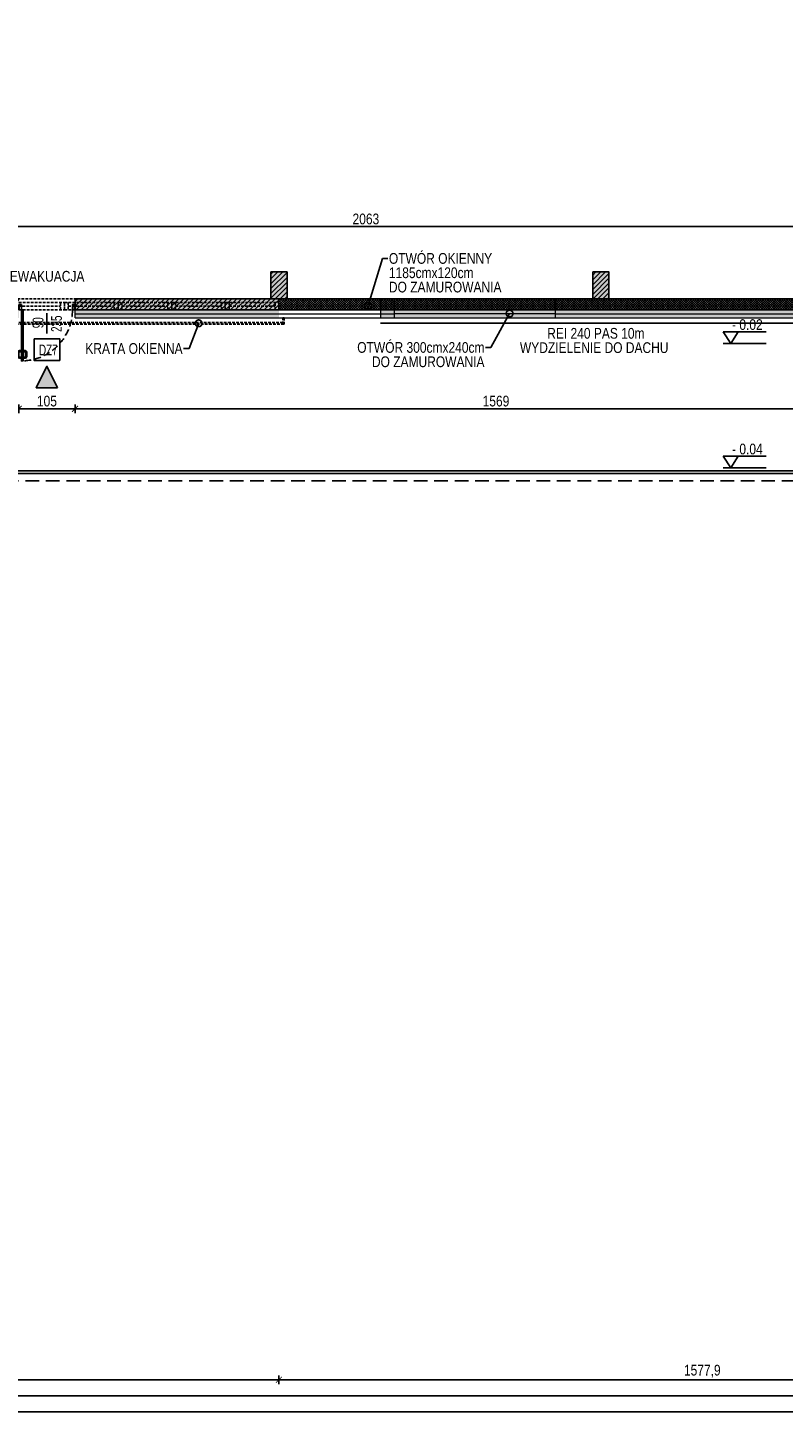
# Model space of a CAD drawing. Header units: millimetres. Extents: x 76192 to 88546, y 19309 to 25840.
# Tile 30 of 61: x 85082 to 86490, y 19309 to 21896. Entities that reach past the tile are written whole.
import ezdxf
from ezdxf import colors
from ezdxf.entities.mleader import LeaderData, LeaderLine
from ezdxf.math import Vec2, Vec3

# ---------------------------------------------------------------- set-up
doc = ezdxf.new("R2010")
doc.units = ezdxf.units.MM
for name, pattern in [('DASHED', [0.75, 0.5, -0.25]), ('DASHED2', [0.375, 0.25, -0.125]), ('DASHEDX2', [38.1, 25.4, -12.7])]:
    doc.linetypes.add(name, pattern=pattern)
doc.layers.get('DEFPOINTS').update_dxf_attribs({"lineweight": 9})
for name, color, linetype in [('_HSA_HATCH_WYPEŁNIENIA_PRZEGRÓD', 205, 'Continuous'), ('_HSA_KOTY', 150, 'Continuous'), ('_HSA_OPIS', 43, 'Continuous'), ('_HSA_OPIS_STOLARKA_WEWNĘTRZNA', 43, 'Continuous'), ('_HSA_PRZERYWANE', 153, 'DASHEDX2'), ('_HSA_SCHODY', 122, 'Continuous'), ('_HSA_STOLARKA_WEWNĘTRZNA', 132, 'Continuous'), ('_HSA_STOLARKA_ZEWNĘTRZNA', 132, 'Continuous'), ('_HSA_WIDOKOWE', 1, 'Continuous'), ('_HSA_WIDOKOWE_CIENKIE', 8, 'Continuous'), ('_HSA_WYM_100', 141, 'Continuous'), ('_HSA_ŚCIANY_KONSTRUKCYJNE', 3, 'Continuous'), ('_HSA_ŚCIANY_MUROWANE', 4, 'Continuous')]:
    doc.layers.add(name, color=color, linetype=linetype)
doc.layers.add('_HSA_IZOLACJA_TERMICZNA', color=2, linetype='Continuous', lineweight=5)
doc.layers.add('_HSA_OPIS_STOLARKA_ZEWNĘTRZNA_POMOC', color=7, linetype='Continuous', true_color=0x6cc7f4, plot=False)
doc.layers.add('_HSA_POWIERZCHNIA_UŻYTKOWA', color=115, linetype='DASHED', plot=False)
doc.layers.add('_HSA_WYDZIELENIA_POŻAROWE_240_MIN', color=7, linetype='DASHED2', true_color=0xab1603)
doc.styles.add('Arial', font='Arial.ttf')
doc.styles.add('Arial Narrow_1', font='Arial Narrow.ttf', dxfattribs={"width": 0.8, "height": 200})
doc.styles.add('ARIAL_100', font='Arial.ttf', dxfattribs={"width": 0.8, "height": 20})
doc.linetypes.add('BATTING', pattern='A,0.00254,-2.54,[134,ltypeshp.shx,S=2.54,R=0,X=-2.54,Y=0],-5.08,[134,ltypeshp.shx,S=2.54,R=180,X=2.54,Y=0],-2.54', length=10.16254)
doc.dimstyles.new('WYM_WEWN_100', dxfattribs={"dimtxt": 20, "dimasz": 2, "dimexe": 10, "dimexo": 0, "dimgap": 4, "dimtad": 1, "dimdec": 1, "dimrnd": 0.1, "dimtxsty": 'ARIAL_100', "dimblk": 'Wym-03', "dimcen": 0, "dimdle": 10, "dimse1": 1, "dimse2": 1, "dimclrt": 256, "dimazin": 2, "dimtfac": 1, "dimtdec": 1, "dimtix": 1, "dimtmove": 2, "dimatfit": 0, "dimfxl": 1, "dimtolj": 1, "dimtzin": 0, "dimarcsym": 0})

# ---------------------------------------------------------------- blocks, each defined once
blk = doc.blocks.new('KOTA')
for p in [(-28, 43.4), (28, 43.4)]:
    blk.add_line(p, (0, 0))
blk.add_lwpolyline([(131.6, 43.4), (-28, 43.4)])
at = {"style": 'Arial', "width": 0.8}
blk.add_attdef('0000', (4.6, 49.9), '', height=40, dxfattribs=at)
blk = doc.blocks.new('*U276')
at = {"linetype": 'ByBlock', "ltscale": 10}
for p, q in [((0, 14), (100, 14)), ((0, 0), (0, 14)), ((0, 0), (100, 0)), ((7, 0), (7, 14)), ((7, 7), (93, 7)), ((93, 14), (93, 0)), ((100, 14), (100, 0))]:
    blk.add_line(p, q, dxfattribs=at)
blk = doc.blocks.new('*U277')
at = {"linetype": 'ByBlock', "ltscale": 10}
for p, q in [((0, 14), (100, 14)), ((0, 0), (0, 14)), ((0, 0), (100, 0)), ((7, 0), (7, 14)), ((7, 7), (93, 7)), ((93, 14), (93, 0)), ((100, 14), (100, 0))]:
    blk.add_line(p, q, dxfattribs=at)
blk = doc.blocks.new('*U266')
at = {"linetype": 'ByBlock', "ltscale": 10}
for p, q in [((0, 14), (100, 14)), ((0, 0), (0, 14)), ((0, 0), (100, 0)), ((7, 0), (7, 14)), ((7, 7), (93, 7)), ((93, 14), (93, 0)), ((100, 14), (100, 0))]:
    blk.add_line(p, q, dxfattribs=at)
blk = doc.blocks.new('*U267')
at = {"linetype": 'ByBlock', "ltscale": 10}
for p, q in [((0, 14), (100, 14)), ((0, 0), (0, 14)), ((0, 0), (100, 0)), ((7, 0), (7, 14)), ((7, 7), (93, 7)), ((93, 14), (93, 0)), ((100, 14), (100, 0))]:
    blk.add_line(p, q, dxfattribs=at)
blk = doc.blocks.new('*U268')
at = {"linetype": 'ByBlock', "ltscale": 10}
for p, q in [((0, 14), (100, 14)), ((0, 0), (0, 14)), ((0, 0), (100, 0)), ((7, 0), (7, 14)), ((7, 7), (93, 7)), ((93, 14), (93, 0)), ((100, 14), (100, 0))]:
    blk.add_line(p, q, dxfattribs=at)
blk = doc.blocks.new('*U483')
at = {"transparency": 33554559}
h = blk.add_hatch(color=256, dxfattribs=at)
h.dxf.hatch_style = 1
h.paths.add_polyline_path([(0, 35.7), (-1011, 35.7), (-1011, 0), (0, 0)])
at = {"linetype": 'DASHED2', "ltscale": 50, "const_width": 3}
blk.add_lwpolyline([(-1011, -10), (0, -10)], dxfattribs=at)
at = {"layer": 'DEFPOINTS'}
blk.add_lwpolyline([(0, 35.7), (-1011, 35.7), (-1011, 0), (0, 0), (0, 35.7)], close=True, dxfattribs=at)
blk = doc.blocks.new('_DotSmall')
at = {"color": 0, "linetype": 'ByBlock', "const_width": 0.5}
blk.add_lwpolyline([(-0.0625, 0, 1), (0.0625, 0, 1)], format="xyb", close=True, dxfattribs=at)
blk = doc.blocks.new('*U525')
for p, q in [((-1.9, 78.86), (-1.9, 87)), ((0.1, 78.86), (0.1, 87)), ((4.2, 90), (1.1, 90)), ((4.2, 88), (1.1, 88)), ((3.2, 77.86), (1.1, 77.86)), ((3.2, 75.86), (3.2, 77.86)), ((4.2, 91.25), (5, 91.25)), ((4.2, 86.75), (4.2, 91.25)), ((5, 86.75), (4.2, 86.75)), ((8.725, 91.25), (7.925, 91.25)), ((7.925, 86.75), (8.725, 86.75)), ((8.725, 86.75), (8.725, 91.25)), ((8.725, 90), (11.825, 90)), ((8.725, 88), (11.825, 88)), ((9.725, 75.86), (9.725, 77.86)), ((9.725, 77.86), (11.825, 77.86)), ((12.825, 78.86), (12.825, 87)), ((14.825, 78.86), (14.825, 87)), ((3.2, 75.86), (1.1, 75.86)), ((9.725, 75.86), (11.825, 75.86))]:
    blk.add_line(p, q)
for points in [[(5, 0), (7.925, 0), (7.925, 95), (5, 95)], [(1, 0), (1, -10), (5, -10), (5, 0)], [(100, 0), (100, -10), (104, -10), (104, 0)]]:
    blk.add_lwpolyline(points, close=True)
for points in [[(0, 0), (0, -10)], [(105, 0), (105, -10)]]:
    blk.add_lwpolyline(points)
for centre, radius, start, end in [((1.1, 87), 3, 90, 180), ((1.1, 78.86), 3, 180, 270), ((1.1, 87), 1, 90, 180), ((1.1, 78.86), 1, 180, 270), ((11.825, 87), 3, 0, 90), ((11.825, 87), 1, 0, 90), ((11.825, 78.86), 3, 270, 0), ((11.825, 78.86), 1, 270, 0)]:
    blk.add_arc(centre, radius, start, end)
at = {"linetype": 'DASHED', "ltscale": 25}
blk.add_arc((5, 0), 95, 0, 90, dxfattribs=at)
blk = doc.blocks.new('A$C181A6C00')
blk.add_hatch(color=256).paths.add_polyline_path([(50, -25), (0, 0), (50, 25)])
blk.add_lwpolyline([(50, -25), (0, 0), (50, 25), (50, -25)])
blk = doc.blocks.new('Wym-03')
for p, q in [((-4, 0), (4, 0)), ((0, 4), (0, -4))]:
    blk.add_line(p, q)
blk.add_lwpolyline([(-2.8, -2.8, 0.8, 0.8, 0), (2.8, 2.8, 0.05, 0.05, 0)], format="xyseb")
blk = doc.blocks.new('*D685')
at = {"layer": '_HSA_WYM_100', "color": 0, "lineweight": -2}
blk.add_line((87126.2, 19377.4), (85552.3, 19377.4), dxfattribs=at)
at = {"layer": 'DEFPOINTS', "color": 0}
for p in [(85550.3, 21370.5), (87128.2, 19527.4), (85550.3, 19377.4)]:
    blk.add_point(p, dxfattribs=at)
at = {"layer": '_HSA_WYM_100', "color": 0, "lineweight": -2, "xscale": 2, "yscale": 2, "zscale": 2, "rotation": 180}
blk.add_blockref('Wym-03', (85550.3, 19377.4), dxfattribs=at)
at = {"layer": '_HSA_WYM_100', "color": 0, "lineweight": -2, "xscale": 2, "yscale": 2, "zscale": 2}
blk.add_blockref('Wym-03', (87128.2, 19377.4), dxfattribs=at)
at = {"layer": '_HSA_WYM_100', "insert": (86339.3, 19393.4), "char_height": 20, "attachment_point": 5, "style": 'ARIAL_100'}
blk.add_mtext('\\A1;1577,9', dxfattribs=at)
blk = doc.blocks.new('*D686')
at = {"layer": '_HSA_WYM_100', "color": 0, "lineweight": -2}
blk.add_line((85548.3, 19377.4), (84352.3, 19377.4), dxfattribs=at)
at = {"layer": 'DEFPOINTS', "color": 0}
for p in [(84350.3, 21370.5), (85550.3, 21370.5), (84350.3, 19377.4)]:
    blk.add_point(p, dxfattribs=at)
at = {"layer": '_HSA_WYM_100', "color": 0, "lineweight": -2, "xscale": 2, "yscale": 2, "zscale": 2, "rotation": 180}
blk.add_blockref('Wym-03', (84350.3, 19377.4), dxfattribs=at)
at = {"layer": '_HSA_WYM_100', "color": 0, "lineweight": -2, "xscale": 2, "yscale": 2, "zscale": 2}
blk.add_blockref('Wym-03', (85550.3, 19377.4), dxfattribs=at)
at = {"layer": '_HSA_WYM_100', "insert": (84950.3, 19391.6), "char_height": 20, "attachment_point": 5, "style": 'ARIAL_100'}
blk.add_mtext('\\A1;1200', dxfattribs=at)
blk = doc.blocks.new('*D697')
at = {"layer": '_HSA_WYM_100', "color": 0, "lineweight": -2}
blk.add_line((86737.3, 19347.4), (76433.3, 19347.4), dxfattribs=at)
at = {"layer": 'DEFPOINTS', "color": 0}
for p in [(76431.3, 21355.5), (86739.3, 19527.4), (76431.3, 19347.4)]:
    blk.add_point(p, dxfattribs=at)
at = {"layer": '_HSA_WYM_100', "color": 0, "lineweight": -2, "xscale": 2, "yscale": 2, "zscale": 2, "rotation": 180}
blk.add_blockref('Wym-03', (76431.3, 19347.4), dxfattribs=at)
at = {"layer": '_HSA_WYM_100', "color": 0, "lineweight": -2, "xscale": 2, "yscale": 2, "zscale": 2}
blk.add_blockref('Wym-03', (86739.3, 19347.4), dxfattribs=at)
at = {"layer": '_HSA_WYM_100', "insert": (81585.3, 19361.6), "char_height": 20, "attachment_point": 5, "style": 'ARIAL_100'}
blk.add_mtext('\\A1;10308', dxfattribs=at)
blk = doc.blocks.new('*D698')
at = {"layer": '_HSA_WYM_100', "color": 0, "lineweight": -2}
blk.add_line((76433.3, 19317.4), (88356.2, 19317.4), dxfattribs=at)
at = {"layer": 'DEFPOINTS', "color": 0}
for p in [(76431.3, 19347.4), (88358.2, 19347.4), (88358.2, 19317.4)]:
    blk.add_point(p, dxfattribs=at)
at = {"layer": '_HSA_WYM_100', "color": 0, "lineweight": -2, "xscale": 2, "yscale": 2, "zscale": 2, "rotation": 180}
blk.add_blockref('Wym-03', (76431.3, 19317.4), dxfattribs=at)
at = {"layer": '_HSA_WYM_100', "color": 0, "lineweight": -2, "xscale": 2, "yscale": 2, "zscale": 2}
blk.add_blockref('Wym-03', (88358.2, 19317.4), dxfattribs=at)
at = {"layer": '_HSA_WYM_100', "insert": (82394.8, 19333.4), "char_height": 20, "attachment_point": 5, "style": 'ARIAL_100'}
blk.add_mtext('\\A1;11926,9', dxfattribs=at)
blk = doc.blocks.new('*D724')
at = {"layer": '_HSA_WYM_100', "color": 0, "lineweight": -2}
blk.add_line((76281.3, 19529.4), (76281.3, 20202.1), dxfattribs=at)
at = {"layer": 'DEFPOINTS', "color": 0}
for p in [(76281.3, 20204.1), (86739.3, 20204.1), (86739.3, 19527.4)]:
    blk.add_point(p, dxfattribs=at)
at = {"layer": '_HSA_WYM_100', "color": 0, "lineweight": -2, "xscale": 2, "yscale": 2, "zscale": 2}
for p, rotation in [((76281.3, 20204.1), 90), ((76281.3, 19527.4), 270)]:
    blk.add_blockref('Wym-03', p, dxfattribs=dict(at, rotation=rotation))
at = {"layer": '_HSA_WYM_100', "insert": (76265.3, 19865.8), "char_height": 20, "attachment_point": 5, "rotation": 90, "style": 'ARIAL_100'}
blk.add_mtext('\\A1;676,7', dxfattribs=at)
blk = doc.blocks.new('*D725')
at = {"layer": '_HSA_WYM_100', "color": 0, "lineweight": -2}
blk.add_line((76281.3, 20206.1), (76281.3, 20762.1), dxfattribs=at)
at = {"layer": 'DEFPOINTS', "color": 0}
for p in [(76281.3, 20764.1), (86739.3, 20764.1), (86739.3, 20204.1)]:
    blk.add_point(p, dxfattribs=at)
at = {"layer": '_HSA_WYM_100', "color": 0, "lineweight": -2, "xscale": 2, "yscale": 2, "zscale": 2}
for p, rotation in [((76281.3, 20764.1), 90), ((76281.3, 20204.1), 270)]:
    blk.add_blockref('Wym-03', p, dxfattribs=dict(at, rotation=rotation))
at = {"layer": '_HSA_WYM_100', "insert": (76267.1, 20484.1), "char_height": 20, "attachment_point": 5, "rotation": 90, "style": 'ARIAL_100'}
blk.add_mtext('\\A1;560', dxfattribs=at)
blk = doc.blocks.new('*D726')
at = {"layer": '_HSA_WYM_100', "color": 0, "lineweight": -2}
blk.add_line((76281.3, 20766.1), (76281.3, 22652.5), dxfattribs=at)
at = {"layer": 'DEFPOINTS', "color": 0}
for p in [(76281.3, 22654.5), (76431.3, 22654.5), (86739.3, 20764.1)]:
    blk.add_point(p, dxfattribs=at)
at = {"layer": '_HSA_WYM_100', "color": 0, "lineweight": -2, "xscale": 2, "yscale": 2, "zscale": 2}
for p, rotation in [((76281.3, 22654.5), 90), ((76281.3, 20764.1), 270)]:
    blk.add_blockref('Wym-03', p, dxfattribs=dict(at, rotation=rotation))
at = {"layer": '_HSA_WYM_100', "insert": (76265.3, 21709.3), "char_height": 20, "attachment_point": 5, "rotation": 90, "style": 'ARIAL_100'}
blk.add_mtext('\\A1;1890,4', dxfattribs=at)
blk = doc.blocks.new('*D730')
at = {"layer": '_HSA_WYM_100', "color": 0, "lineweight": -2}
blk.add_line((76251.3, 21353.5), (76251.3, 19529.4), dxfattribs=at)
at = {"layer": 'DEFPOINTS', "color": 0}
for p in [(76431.3, 21355.5), (76251.3, 19527.4), (86739.3, 19527.4)]:
    blk.add_point(p, dxfattribs=at)
at = {"layer": '_HSA_WYM_100', "color": 0, "lineweight": -2, "xscale": 2, "yscale": 2, "zscale": 2}
for p, rotation in [((76251.3, 21355.5), 90), ((76251.3, 19527.4), 270)]:
    blk.add_blockref('Wym-03', p, dxfattribs=dict(at, rotation=rotation))
at = {"layer": '_HSA_WYM_100', "insert": (76235.3, 20441.5), "char_height": 20, "attachment_point": 5, "rotation": 90, "style": 'ARIAL_100'}
blk.add_mtext('\\A1;1828,1', dxfattribs=at)
blk = doc.blocks.new('*D752')
at = {"layer": '_HSA_WYM_100', "color": 0, "lineweight": -2}
blk.add_line((85067.3, 21186.3), (85168.3, 21186.3), dxfattribs=at)
at = {"layer": 'DEFPOINTS', "color": 0}
for p in [(85065.3, 21355.5), (85170.3, 21355.5), (85170.3, 21186.3)]:
    blk.add_point(p, dxfattribs=at)
at = {"layer": '_HSA_WYM_100', "color": 0, "lineweight": -2, "xscale": 2, "yscale": 2, "zscale": 2}
for p, rotation in [((85065.3, 21186.3), 179.9999999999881), ((85170.3, 21186.3), 359.9999999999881)]:
    blk.add_blockref('Wym-03', p, dxfattribs=dict(at, rotation=rotation))
at = {"layer": '_HSA_WYM_100', "insert": (85117.8, 21200.5), "char_height": 20, "attachment_point": 5, "style": 'ARIAL_100'}
blk.add_mtext('\\A1;105', dxfattribs=at)
blk = doc.blocks.new('*D753')
at = {"layer": '_HSA_WYM_100', "color": 0, "lineweight": -2}
blk.add_line((85172.3, 21186.3), (86737.3, 21186.3), dxfattribs=at)
at = {"layer": 'DEFPOINTS', "color": 0}
for p in [(85170.3, 21355.5), (86739.3, 21355.5), (86739.3, 21186.3)]:
    blk.add_point(p, dxfattribs=at)
at = {"layer": '_HSA_WYM_100', "color": 0, "lineweight": -2, "xscale": 2, "yscale": 2, "zscale": 2}
for p, rotation in [((85170.3, 21186.3), 179.9999999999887), ((86739.3, 21186.3), 359.9999999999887)]:
    blk.add_blockref('Wym-03', p, dxfattribs=dict(at, rotation=rotation))
at = {"layer": '_HSA_WYM_100', "insert": (85954.8, 21200.5), "char_height": 20, "attachment_point": 5, "style": 'ARIAL_100'}
blk.add_mtext('\\A1;1569', dxfattribs=at)
blk = doc.blocks.new('*U836')
at = {"linetype": 'ByBlock', "ltscale": 10}
for points in [[(-3.1, 0), (-6, 0), (-6, 11.4), (-3.1, 11.4)], [(-3.1, 11.4), (1207.5, 11.4), (1207.5, 8.2), (-3.1, 8.2)], [(1210, 11.4), (1207.5, 11.4), (1207.5, 0), (1210, 0)]]:
    blk.add_lwpolyline(points, close=True, dxfattribs=at)
blk = doc.blocks.new('*D1016')
at = {"layer": '_HSA_WYM_100', "color": 0, "lineweight": -2}
blk.add_line((84682.8, 21525.6), (86741.8, 21525.6), dxfattribs=at)
at = {"layer": 'DEFPOINTS', "color": 0}
for p in [(86743.8, 21525.6), (86743.8, 21523), (84680.8, 21507.5)]:
    blk.add_point(p, dxfattribs=at)
at = {"layer": '_HSA_WYM_100', "color": 0, "lineweight": -2, "xscale": 2, "yscale": 2, "zscale": 2}
for p, rotation in [((84680.8, 21525.6), 180.0000000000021), ((86743.8, 21525.6), 2.121792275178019e-12)]:
    blk.add_blockref('Wym-03', p, dxfattribs=dict(at, rotation=rotation))
at = {"layer": '_HSA_WYM_100', "insert": (85712.3, 21539.8), "char_height": 20, "attachment_point": 5, "style": 'ARIAL_100'}
blk.add_mtext('\\A1;2063', dxfattribs=at)

msp = doc.modelspace()

# ---------------------------------------------------------------- hatches: boundary and pattern name
at = {"layer": '_HSA_HATCH_WYPEŁNIENIA_PRZEGRÓD'}
h = msp.add_hatch(dxfattribs=at)
h.set_pattern_fill('ANSI31', color=256, scale=2, style=0)
h.set_pattern_definition([(45, (16000, 0), (-4.49012806, 4.49012806), [])])
h.paths.add_polyline_path([(85565.33, 23216.14), (85535.33, 23216.14), (85535.33, 23166.14), (85565.33, 23166.14)])
h.paths.add_polyline_path([(86165.33, 23216.14), (86135.33, 23216.14), (86135.33, 23166.14), (86165.33, 23166.14)])
h.paths.add_polyline_path([(86765.33, 23216.14), (86735.33, 23216.14), (86735.33, 23166.14), (86765.33, 23166.14)])
h.paths.add_polyline_path([(86843.81, 23209), (86793.81, 23209), (86793.81, 23173.28), (86843.81, 23173.28)])
h.paths.add_polyline_path([(84684.33, 21441.25), (84654.33, 21441.25), (84654.33, 21391.25), (84684.33, 21391.25)])
h.paths.add_polyline_path([(84965.33, 21441.25), (84935.33, 21441.25), (84935.33, 21391.25), (84965.33, 21391.25)])
h.paths.add_polyline_path([(85565.33, 21441.25), (85535.33, 21441.25), (85535.33, 21391.25), (85565.33, 21391.25)])
h.paths.add_polyline_path([(86165.33, 21441.25), (86135.33, 21441.25), (86135.33, 21391.25), (86165.33, 21391.25)])
h.paths.add_polyline_path([(86735.33, 21391.25), (86065.08, 21391.25), (86065.08, 21370.53), (86735.33, 21370.53)])
h.paths.add_polyline_path([(86792.33, 21370.53), (86789.33, 21370.53), (86789.33, 21391.25), (86735.33, 21391.25), (86735.33, 21370.53), (86765.33, 21370.53), (86765.33, 21352.41), (86792.33, 21352.41)])
h.paths.add_polyline_path([(86765.33, 21441.25), (86735.33, 21441.25), (86735.33, 21391.25), (86765.33, 21391.25)])
h.paths.add_polyline_path([(86761.81, 21979.14), (86793.81, 21979.14), (86793.81, 21999.14), (86772.33, 21999.14), (86772.33, 21993.27), (86743.81, 21993.27), (86743.81, 21441.25), (86761.81, 21441.25)])
h.paths.add_polyline_path([(86772.33, 22038.99), (86728.33, 22038.99), (86728.33, 21993.27), (86772.33, 21993.27)])
h.paths.add_polyline_path([(86772.33, 22055.72), (86728.33, 22055.72), (86728.33, 22038.99), (86772.33, 22038.99)])
h.paths.add_polyline_path([(86772.33, 22240.45), (86728.33, 22240.45), (86728.33, 22223.72), (86772.33, 22223.72)])
h.paths.add_polyline_path([(86772.33, 22286.17), (86728.33, 22286.17), (86728.33, 22240.45), (86772.33, 22240.45)])
h.paths.add_polyline_path([(86761.81, 22581.67), (86743.81, 22581.67), (86743.81, 22286.17), (86761.81, 22286.17)])
h.paths.add_polyline_path([(86772.33, 22627.39), (86728.33, 22627.39), (86728.33, 22581.67), (86772.33, 22581.67)])
h.paths.add_polyline_path([(86761.81, 23166.14), (86743.81, 23166.14), (86743.81, 22627.39), (86761.81, 22627.39)])
h.paths.add_polyline_path([(85065.33, 21370.53), (85065.33, 21391.25), (84629.83, 21391.25), (84629.83, 21370.53)])
h.paths.add_polyline_path([(85170.33, 21391.25), (85170.33, 21370.53), (85765.08, 21370.53), (85765.08, 21391.25)])
h = msp.add_hatch(color=256, dxfattribs=at)
h.paths.add_polyline_path([(85565.33, 23216.14), (85535.33, 23216.14), (85535.33, 23166.14), (85565.33, 23166.14)])
h.paths.add_polyline_path([(86165.33, 23216.14), (86135.33, 23216.14), (86135.33, 23166.14), (86165.33, 23166.14)])
h.paths.add_polyline_path([(86843.81, 23209), (86793.81, 23209), (86793.81, 23173.28), (86843.81, 23173.28)])
h.paths.add_polyline_path([(84684.33, 21441.25), (84654.33, 21441.25), (84654.33, 21391.25), (84684.33, 21391.25)])
h.paths.add_polyline_path([(84965.33, 21441.25), (84935.33, 21441.25), (84935.33, 21391.25), (84965.33, 21391.25)])
h.paths.add_polyline_path([(85565.33, 21441.25), (85535.33, 21441.25), (85535.33, 21391.25), (85565.33, 21391.25)])
h.paths.add_polyline_path([(86165.33, 21441.25), (86135.33, 21441.25), (86135.33, 21391.25), (86165.33, 21391.25)])
h.paths.add_polyline_path([(86792.33, 21370.53), (86789.33, 21370.53), (86789.33, 21391.25), (86735.33, 21391.25), (86735.33, 21355.53), (86739.33, 21355.53), (86739.33, 21352.41), (86792.33, 21352.41)])
h.paths.add_polyline_path([(85170.33, 21391.25), (85170.33, 21355.53), (85550.33, 21355.53), (85550.33, 21391.25)])
h.paths.add_polyline_path([(85065.33, 21355.53), (85065.33, 21391.25), (84629.83, 21391.25), (84629.83, 21355.53)])
h.paths.add_polyline_path([(86761.81, 21993.27), (86761.81, 21979.14), (86793.81, 21979.14), (86793.81, 21999.14), (86772.33, 21999.14), (86772.33, 21993.27)])
h = msp.add_hatch(dxfattribs=at)
h.set_pattern_fill('ANSI37', color=256)
h.set_pattern_definition([(45, (85606.243, 21391.2478), (-2.245064, 2.245064), []), (135, (85606.243, 21391.2478), (-2.245064, -2.245064), [])])
h.paths.add_polyline_path([(85550.33, 21370.53), (86735.33, 21370.53), (86735.33, 21391.25), (85550.33, 21391.25)])

# ---------------------------------------------------------------- linework, layer by layer
at = {"layer": '_HSA_IZOLACJA_TERMICZNA', "ltscale": 0.1}
for p, q in [((85170.33, 21355.53), (85170.33, 21370.53)), ((85765.08, 21370.53), (85765.08, 21355.53)), ((86065.08, 21370.53), (86065.08, 21355.53)), ((85170.33, 21355.53), (85765.08, 21355.53)), ((85765.08, 21355.53), (86065.08, 21355.53)), ((86065.08, 21355.53), (86739.33, 21355.53))]:
    msp.add_line(p, q, dxfattribs=at)
at = {"layer": '_HSA_IZOLACJA_TERMICZNA', "linetype": 'BATTING', "ltscale": 0.1}
for p, q in [((85170.33, 21363.03), (85765.08, 21363.03)), ((86065.08, 21363.03), (85765.08, 21363.03)), ((86065.08, 21363.03), (86765.33, 21363.29))]:
    msp.add_line(p, q, dxfattribs=at)
at = {"layer": '_HSA_KOTY'}
for p, q in [((86458.25, 21308.17), (86378.45, 21308.17)), ((86458.25, 21076.38), (86378.45, 21076.38))]:
    msp.add_line(p, q, dxfattribs=at)
at = {"layer": '_HSA_OPIS_STOLARKA_WEWNĘTRZNA'}
msp.add_line((85117.83, 21364.4), (85117.83, 21326.66), dxfattribs=at)
at = {"layer": '_HSA_OPIS_STOLARKA_ZEWNĘTRZNA_POMOC', "flags": 128}
msp.add_lwpolyline([(85093.91, 21316.66), (85141.75, 21316.66), (85141.75, 21276.26), (85093.91, 21276.26)], close=True, dxfattribs=at)
at = {"layer": '_HSA_POWIERZCHNIA_UŻYTKOWA', "ltscale": 10}
msp.add_lwpolyline([(84965.33, 21391.25), (85535.33, 21391.25), (85535.33, 21441.25), (85565.33, 21441.25), (85565.33, 21391.25), (86135.33, 21391.25), (86135.33, 21441.25), (86165.33, 21441.25), (86165.33, 21391.25), (86735.33, 21391.25), (86735.33, 21441.25), (86743.81, 21441.25), (86743.81, 21993.27)], dxfattribs=at)
at = {"layer": '_HSA_PRZERYWANE'}
msp.add_lwpolyline([(76505.33, 21355.53), (76505.33, 21052.11), (86739.33, 21052.11)], dxfattribs=at)
at = {"layer": '_HSA_SCHODY'}
for p, q in [((79295.83, 21070.53), (86614.33, 21070.53)), ((79300.83, 21065.53), (86614.33, 21065.53))]:
    msp.add_line(p, q, dxfattribs=at)
at = {"layer": '_HSA_STOLARKA_ZEWNĘTRZNA', "ltscale": 10, "const_width": 2}
msp.add_lwpolyline([(85550.33, 21384.53), (85550.33, 21370.53)], dxfattribs=at)
at = {"layer": '_HSA_ŚCIANY_KONSTRUKCYJNE'}
for points in [[(85535.33, 21391.25), (85565.33, 21391.25), (85565.33, 21441.25), (85535.33, 21441.25)], [(86135.33, 21391.25), (86165.33, 21391.25), (86165.33, 21441.25), (86135.33, 21441.25)]]:
    msp.add_lwpolyline(points, close=True, dxfattribs=at)
at = {"layer": '_HSA_ŚCIANY_MUROWANE', "ltscale": 0.07}
for p, q in [((85765.08, 21391.25), (85170.33, 21391.25)), ((85170.33, 21391.25), (85170.33, 21370.53)), ((85765.08, 21370.53), (85170.33, 21370.53)), ((85765.08, 21370.53), (85765.08, 21391.25)), ((86065.08, 21391.25), (86065.08, 21370.53)), ((86065.08, 21391.25), (86065.08, 21370.53)), ((86065.08, 21391.25), (86789.33, 21391.25)), ((86065.08, 21370.53), (86765.33, 21370.53))]:
    msp.add_line(p, q, dxfattribs=at)
for points in [[(85550.33, 21370.53), (86735.33, 21370.53), (86735.33, 21391.25), (85550.33, 21391.25)], [(85765.08, 21391.25), (86065.08, 21391.25), (86065.08, 21370.53), (85765.08, 21370.53)]]:
    msp.add_lwpolyline(points, close=True, dxfattribs=at)

# ---------------------------------------------------------------- block references
at = {"layer": '_HSA_KOTY', "xscale": 0.5, "yscale": 0.5, "zscale": 0.5}
for p, values in [((86392.45, 21308.17), {'0000': '- 0.02 '}), ((86392.45, 21076.38), {'0000': '- 0.04'})]:
    msp.add_blockref('KOTA', p, dxfattribs=at).add_auto_attribs(values)
at = {"layer": '_HSA_STOLARKA_WEWNĘTRZNA', "xscale": -1, "rotation": 180}
msp.add_blockref('*U525', (85065.33, 21370.53), dxfattribs=at)
at = {"layer": '_HSA_STOLARKA_ZEWNĘTRZNA', "linetype": 'DASHED', "ltscale": 10, "xscale": -1, "rotation": 180}
for name, p in [('*U268', (85050.33, 21384.53)), ('*U267', (85150.33, 21384.53)), ('*U266', (85250.33, 21384.53)), ('*U277', (85350.33, 21384.53)), ('*U276', (85450.33, 21384.53))]:
    msp.add_blockref(name, p, dxfattribs=at)
at = {"layer": '_HSA_WIDOKOWE', "xscale": -0.8, "yscale": 0.8, "zscale": 0.8, "rotation": 90}
msp.add_blockref('A$C181A6C00', (85117.83, 21265.53), dxfattribs=at)
at = {"layer": '_HSA_WIDOKOWE_CIENKIE', "linetype": 'DASHED', "ltscale": 10, "xscale": -1, "rotation": 180}
msp.add_blockref('*U836', (84350.31, 21355.53), dxfattribs=at)
at = {"layer": '_HSA_WYDZIELENIA_POŻAROWE_240_MIN', "ltscale": 100}
msp.add_blockref('*U483', (86750.33, 21355.53), dxfattribs=at)

# ---------------------------------------------------------------- texts
at = {"layer": '_HSA_OPIS', "insert": (85048.62, 21443.15), "char_height": 20, "width": 68.872, "attachment_point": 1, "style": 'ARIAL_100'}
msp.add_mtext('EWAKUACJA', dxfattribs=at)
at = {"layer": '_HSA_OPIS_STOLARKA_WEWNĘTRZNA', "char_height": 20, "width": 38.481, "attachment_point": 1, "rotation": 90, "style": 'Arial Narrow_1'}
for s, insert in [('235', (85125.6, 21329.42)), ('90', (85091.21, 21336.37))]:
    msp.add_mtext(s, dxfattribs=dict(at, insert=insert))
at = {"layer": '_HSA_OPIS_STOLARKA_ZEWNĘTRZNA_POMOC', "insert": (85103.07, 21305.88), "char_height": 20, "width": 50.0253, "attachment_point": 1, "style": 'Arial Narrow_1'}
msp.add_mtext('DZ7', dxfattribs=at)
at = {"layer": '_HSA_WYDZIELENIA_POŻAROWE_240_MIN', "insert": (85995.19, 21336.87), "char_height": 20, "width": 285.3273, "attachment_point": 1, "line_spacing_factor": 0.8, "style": 'ARIAL_100'}
msp.add_mtext('\\pxqc; REI 240 PAS 10m\\PWYDZIELENIE DO DACHU\\P ', dxfattribs=at)

# ---------------------------------------------------------------- dimensions: what is measured, and where the dimension line sits
at = {"layer": '_HSA_WYM_100'}
for base, p1, p2, angle, picture, middle in [((76281.33, 22654.53), (86739.33, 20764.14), (76431.33, 22654.53), 270, '*D726', (76265.31, 21709.33)), ((86743.81, 21525.61), (84680.81, 21507.53), (86743.81, 21523.03), 180, '*D1016', (85712.31, 21539.83)), ((76251.33, 19527.42), (76431.33, 21355.53), (86739.33, 19527.42), 90, '*D730', (76235.31, 20441.48)), ((85170.33, 21186.33), (85065.33, 21355.53), (85170.33, 21355.53), 180, '*D752', (85117.83, 21200.54)), ((86739.33, 21186.33), (85170.33, 21355.53), (86739.33, 21355.53), 180, '*D753', (85954.83, 21200.54)), ((76281.33, 20764.14), (86739.33, 20204.14), (86739.33, 20764.14), 270, '*D725', (76267.11, 20484.14))]:
    dim = msp.add_linear_dim(base=base, p1=p1, p2=p2, angle=angle, dimstyle='WYM_WEWN_100', dxfattribs=at)
    dim.commit()
    dim.dimension.update_dxf_attribs({"geometry": picture, "text_midpoint": middle})
for base, p1, p2, picture, middle in [((84350.32, 19377.42), (85550.33, 21370.53), (84350.32, 21370.54), '*D686', (84950.32, 19391.64)), ((85550.33, 19377.42), (87128.19, 19527.42), (85550.33, 21370.53), '*D685', (86339.26, 19393.44)), ((76431.33, 19347.42), (86739.33, 19527.42), (76431.33, 21355.53), '*D697', (81585.33, 19361.64))]:
    dim = msp.add_linear_dim(base=base, p1=p1, p2=p2, dimstyle='WYM_WEWN_100', dxfattribs=at)
    dim.commit()
    dim.dimension.update_dxf_attribs({"geometry": picture, "text_midpoint": middle})
for p1, p2, distance, picture, middle in [((86739.33, 19527.42), (86739.33, 20204.14), 10458, '*D724', (76265.31, 19865.78)), ((76431.33, 19347.42), (88358.19, 19347.42), -30, '*D698', (82394.76, 19333.44))]:
    dim = msp.add_aligned_dim(p1=p1, p2=p2, distance=distance, dimstyle='WYM_WEWN_100', dxfattribs=at)
    dim.commit()
    dim.dimension.update_dxf_attribs({"geometry": picture, "text_midpoint": middle})

# ---------------------------------------------------------------- leaders
at = {"layer": '_HSA_OPIS'}
ml = msp.add_multileader_mtext('Standard', dxfattribs=at)
ml.set_content('OTWÓR OKIENNY\\P1185cmx120cm\\PDO ZAMUROWANIA', color=256, style='ARIAL_100')
ml.set_leader_properties()
ml.set_arrow_properties(name='DOTSMALL')
ml.build(insert=Vec2(0, 0))
ml.multileader.update_dxf_attribs({"dogleg_length": 10, "arrow_head_size": 25})
ctx = ml.context
ctx.base_point, ctx.char_height, ctx.arrow_head_size, ctx.plane_origin = Vec3(85753.22, 21466.21), 20, 25, Vec3(86491.16, 22334.18)
notes = []
notes.append((ctx, [(0, (1, 1, 0), (85743.22, 21466.21), (1, 0), 10, [(0, [(85716.3, 21378.42)], 0, [])])]))
ctx.mtext.insert, ctx.mtext.width, ctx.mtext.defined_height, ctx.mtext.line_spacing_factor = Vec3(85755.22, 21476.38), 398.9153, 173.28, 0.8
ml = msp.add_multileader_mtext('Standard', dxfattribs=at)
ml.set_content('OTWÓR 300cmx240cm\\PDO ZAMUROWANIA', color=256, style='ARIAL_100')
ml.set_leader_properties()
ml.set_arrow_properties(name='DOTSMALL')
ml.build(insert=Vec2(0, 0))
ml.multileader.update_dxf_attribs({"dogleg_length": 10, "arrow_head_size": 25})
ctx = ml.context
ctx.base_point, ctx.char_height, ctx.arrow_head_size, ctx.plane_origin = Vec3(85696.67, 21300.4), 20, 25, Vec3(85197.44, 22319.06)
ctx.text_align_type = 2
notes.append((ctx, [(0, (1, 1, 0), (85945.38, 21300.4), (-1, 0), 10, [(0, [(85980.11, 21363.65)], 0, [])])]))
ctx.mtext.insert, ctx.mtext.width, ctx.mtext.defined_height, ctx.mtext.alignment, ctx.mtext.line_spacing_factor = Vec3(85933.38, 21310.57), 329.0821, 173.28, 3, 0.8
ml = msp.add_multileader_mtext('Standard', dxfattribs=at)
ml.set_content('KRATA OKIENNA', color=256, style='ARIAL_100')
ml.set_leader_properties()
ml.set_arrow_properties(name='DOTSMALL')
ml.build(insert=Vec2(0, 0))
ml.multileader.update_dxf_attribs({"dogleg_length": 10, "arrow_head_size": 25})
ctx = ml.context
ctx.base_point, ctx.char_height, ctx.arrow_head_size, ctx.plane_origin = Vec3(85188.94, 21298.46), 20, 25, Vec3(84638.11, 22156.82)
ctx.text_align_type = 2
notes.append((ctx, [(0, (1, 1, 0), (85382.67, 21298.46), (-1, 0), 10, [(0, [(85400.65, 21345.54)], 0, [])])]))
ctx.mtext.insert, ctx.mtext.width, ctx.mtext.defined_height, ctx.mtext.alignment, ctx.mtext.line_spacing_factor = Vec3(85370.67, 21308.64), 329.0821, 173.28, 3, 0.8
ml = msp.add_multileader_mtext('Standard', dxfattribs=at)
ml.set_content('KRATA OKIENNA', color=256, style='ARIAL_100')
ml.set_leader_properties()
ml.set_arrow_properties(name='DOTSMALL')
ml.build(insert=Vec2(0, 0))
ml.multileader.update_dxf_attribs({"dogleg_length": 10, "arrow_head_size": 25})
ctx = ml.context
ctx.base_point, ctx.char_height, ctx.arrow_head_size, ctx.plane_origin = Vec3(85188.94, 21298.46), 20, 25, Vec3(84638.11, 22156.82)
ctx.text_align_type = 2
notes.append((ctx, [(0, (1, 1, 0), (85382.67, 21298.46), (-1, 0), 10, [(0, [(85400.65, 21345.54)], 0, [])])]))
ctx.mtext.insert, ctx.mtext.width, ctx.mtext.defined_height, ctx.mtext.alignment, ctx.mtext.line_spacing_factor = Vec3(85370.67, 21308.64), 329.0821, 173.28, 3, 0.8
for ctx, leaders in notes:
    for number, flags, end, landing, length, lines in leaders:
        leader = LeaderData()
        leader.index, (leader.has_last_leader_line, leader.has_dogleg_vector, leader.attachment_direction) = number, flags
        leader.last_leader_point, leader.dogleg_vector, leader.dogleg_length = Vec3(end), Vec3(landing), length
        for number, points, colour, breaks in lines:
            line = LeaderLine()
            line.index, line.vertices, line.color, line.breaks = number, Vec3.list(points), colors.encode_raw_color(colour), breaks
            leader.lines.append(line)
        ctx.leaders.append(leader)

doc.saveas('drawing.dxf')
